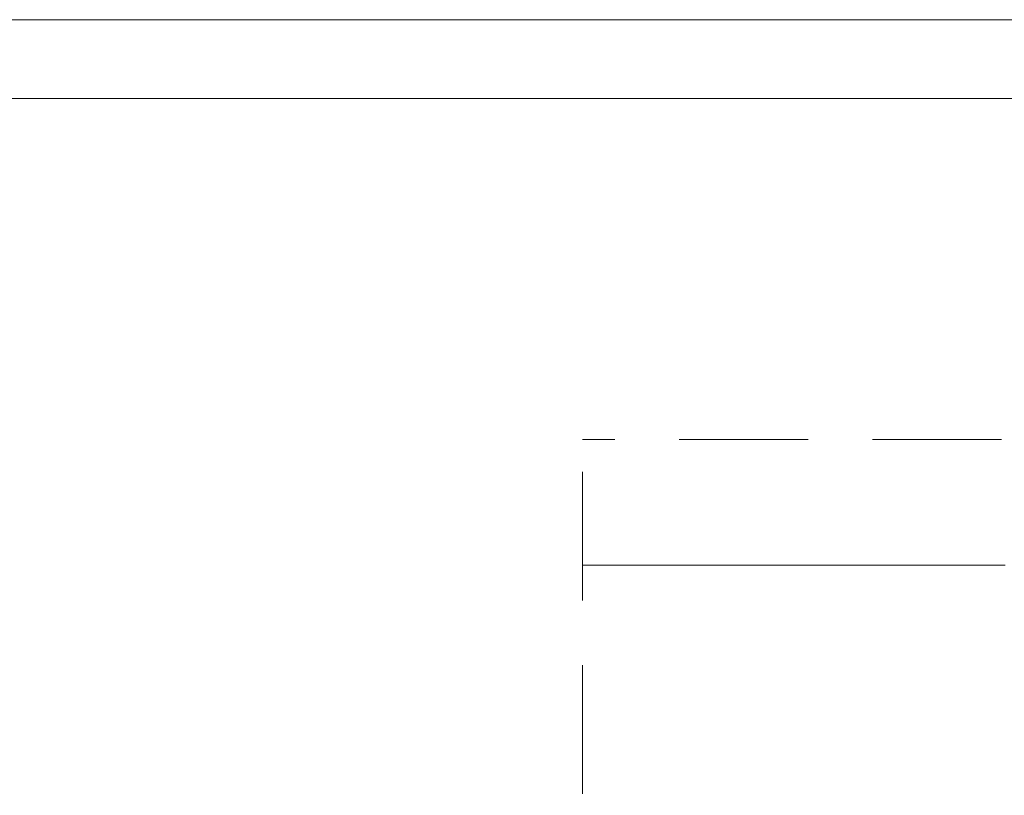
# Paper-space layout 'AD-03 DETAL MONTAŻU OKNA' of a CAD drawing. Header units: millimetres. Extents: x 0 to 420, y 0 to 297.
# Tile 39 of 40: x 308 to 369, y 249 to 297. Entities that reach past the tile are written whole.
import ezdxf
from ezdxf.xclip import XClip

# ---------------------------------------------------------------- set-up
doc = ezdxf.new("R2010")
doc.units = ezdxf.units.MM
doc.header["$MEASUREMENT"] = 0
doc.header["$XCLIPFRAME"] = 0
doc.linetypes.add('przerywama detal', pattern=[120, 80, -40])
doc.layers.add('A_Arkusz_Nr_pióra__1', color=7, linetype='Continuous', lineweight=20)
doc.layers.add('A_linie_Nr_pióra__10', color=7, linetype='Continuous', lineweight=13, true_color=0x4b4b4b)
doc.layers.add('A_stolarka_Nr_pióra__9', color=7, linetype='Continuous', lineweight=13, true_color=0xadadad)
doc.layers.add('A_podrys', color=7, linetype='Continuous')

# ---------------------------------------------------------------- blocks, each defined once
blk = doc.blocks.new('Rysunek_2_2', base_point=(-23022.051, -12905.214))
at = {"layer": 'A_linie_Nr_pióra__10', "color": 251, "linetype": 'przerywama detal', "lineweight": 13, "ltscale": 0.1, "true_color": 0x4b4b4b}
for p in [(342.708, 200.925), (392.708, 270.925)]:
    blk.add_line(p, (342.708, 270.925), dxfattribs=at)
at = {"layer": 'A_stolarka_Nr_pióra__9', "color": 253, "linetype": 'Continuous', "lineweight": 13, "ltscale": 0.1, "true_color": 0xadadad}
blk.add_line((368.94, 263.125), (342.708, 263.125), dxfattribs=at)

psp = doc.layouts.new('AD-03 DETAL MONTAŻU OKNA')

# ---------------------------------------------------------------- linework, layer by layer
at = {"layer": 'A_Arkusz_Nr_pióra__1', "color": 7, "linetype": 'Continuous', "lineweight": 20}
psp.add_line((415.1, 292.1), (29.9, 292.1), dxfattribs=at)
at = {"layer": 'A_Arkusz_Nr_pióra__1', "color": 7, "linetype": 'Continuous', "lineweight": 20, "flags": 128}
psp.add_lwpolyline([(0, 297), (420, 297), (420, 0), (0, 0)], close=True, dxfattribs=at)

# ---------------------------------------------------------------- block references
at = {"layer": 'A_podrys', "color": 37, "linetype": 'Continuous', "lineweight": 5, "true_color": 0x656532}
ref = psp.add_blockref('Rysunek_2_2', (-23022.051, -12905.214), dxfattribs=at)
XClip(ref).set_block_clipping_path([(224.9456429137, 157.5824349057), (398.3720087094, 277.8842615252)])

doc.saveas('drawing.dxf')
